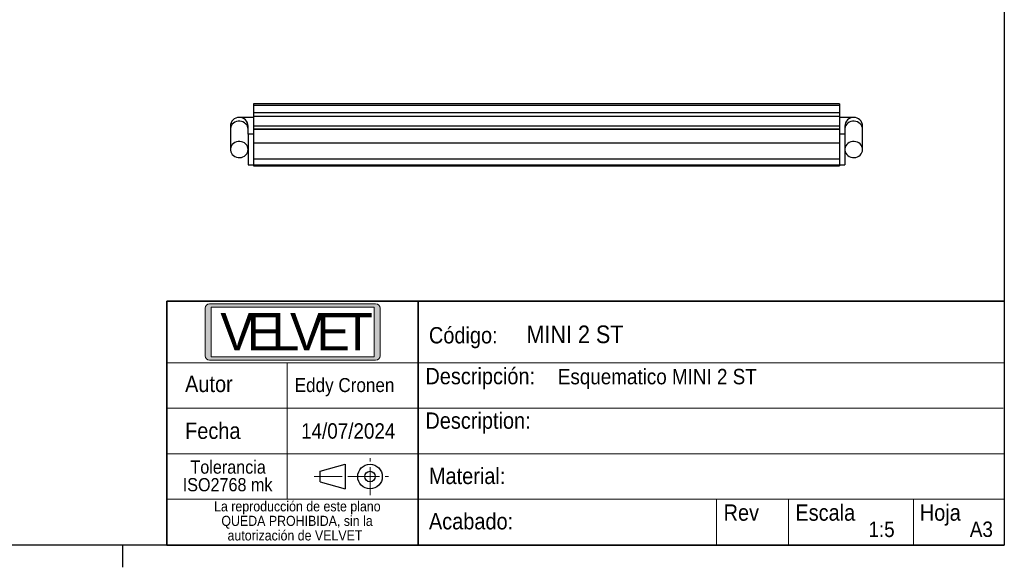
# Model space of a CAD drawing. Header units: millimetres. Extents: x 5 to 415, y 5 to 292.
# Tile 3 of 4: x 187 to 410, y 5 to 129. Entities that reach past the tile are written whole.
import ezdxf

# ---------------------------------------------------------------- set-up
doc = ezdxf.new("R2010")
doc.units = ezdxf.units.MM
doc.linetypes.add('SLD-Centrada-simple', pattern=[10.16, 6.35, -1.27, 1.27, -1.27])
doc.linetypes.add('SLD-Continua', pattern=[0])
doc.styles.add('SLDTEXTSTYLE0', font='GOTHIC.TTF', dxfattribs={"width": 0.913})
doc.styles.add('SLDTEXTSTYLE1', font='Bauhaus Hv BT')

msp = doc.modelspace()

# ---------------------------------------------------------------- hatches: boundary and pattern name
at = {"linetype": 'Continuous'}
h = msp.add_hatch(color=7, dxfattribs=at)
edge = h.paths.add_edge_path(flags=0)
edge.add_arc((229.6914, 53.0297), 1, 180, 270, ccw=False)
edge.add_line((228.6914, 53.0297), (228.6914, 63.8287))
edge.add_arc((229.6914, 63.8287), 1, 90, 180, ccw=False)
edge.add_line((229.6914, 64.8287), (267.38, 64.8287))
edge.add_arc((267.38, 63.8287), 1, 0, 90, ccw=False)
edge.add_line((268.38, 63.8287), (268.38, 53.0297))
edge.add_arc((267.38, 53.0297), 1, 270, 360, ccw=False)
edge.add_line((267.38, 52.0297), (229.6914, 52.0297))
h.paths.add_polyline_path([(267.041, 52.798), (267.041, 64.0688), (230.0416, 64.0688), (230.0416, 52.798)], flags=0)

# ---------------------------------------------------------------- linework, layer by layer
at = {"color": 7, "linetype": 'SLD-Continua', "lineweight": 25}
for p, q in [((410, 287), (410, 10)), ((372.6408, 110.2088), (239.6408, 110.2088)), ((239.6408, 110.2088), (239.6408, 109.8617)), ((239.6408, 109.8617), (372.6408, 109.8617)), ((239.6408, 109.8617), (239.6408, 108.2686)), ((372.6408, 110.2088), (372.6408, 109.8617)), ((372.6408, 109.8617), (372.6408, 108.2686)), ((239.6408, 108.2686), (372.6408, 108.2686)), ((239.6408, 108.2686), (239.6408, 107.4238)), ((239.6408, 107.4238), (372.6408, 107.4238)), ((239.6408, 107.4238), (239.6408, 105.2238)), ((372.6408, 108.2686), (372.6408, 107.4238)), ((372.6408, 107.4238), (372.6408, 105.2238)), ((234.4408, 105.1269), (234.4408, 104.4347)), ((239.6408, 107.1269), (236.4408, 107.1269)), ((238.4408, 104.4347), (238.4408, 105.1269)), ((239.6408, 105.2238), (372.6408, 105.2238)), ((239.6408, 105.2238), (239.6408, 104.5137)), ((239.6408, 105.2238), (372.6408, 105.2238)), ((298.7232, 105.2238), (299.46, 105.2238)), ((299.46, 105.2238), (300.7232, 105.2238)), ((300.7232, 105.2238), (301.46, 105.2238)), ((301.8285, 105.2238), (302.0702, 105.2238)), ((301.8285, 105.2238), (303.0916, 105.2238)), ((304.3548, 105.2238), (305.0801, 105.2238)), ((307.0653, 105.2238), (307.7758, 105.2238)), ((307.6706, 105.2238), (308.4535, 105.2238)), ((310.5127, 105.2238), (310.7544, 105.2238)), ((310.5127, 105.2238), (311.7758, 105.2238)), ((313.039, 105.2238), (313.7643, 105.2238)), ((315.7495, 105.2238), (316.46, 105.2238)), ((375.8408, 107.1269), (372.6408, 107.1269)), ((372.6408, 105.2238), (372.6408, 104.5137)), ((373.8408, 105.1269), (373.8408, 104.4347)), ((377.8408, 104.4347), (377.8408, 105.1269)), ((234.4408, 104.4347), (234.4408, 99.8269)), ((238.4408, 103.3269), (238.4408, 104.4347)), ((239.6408, 103.3269), (238.4408, 103.3269)), ((238.4408, 103.3269), (238.4408, 96.3269)), ((239.6408, 104.5137), (372.6408, 104.5137)), ((239.6408, 104.5137), (239.6408, 104.4152)), ((239.6408, 104.4152), (372.6408, 104.4152)), ((239.6408, 104.4152), (239.6408, 101.373)), ((372.6408, 104.5137), (372.6408, 104.4152)), ((372.6408, 104.4152), (372.6408, 101.373)), ((373.8408, 103.3269), (372.6408, 103.3269)), ((373.8408, 104.4347), (373.8408, 103.3269)), ((373.8408, 103.3269), (373.8408, 96.3269)), ((377.8408, 99.8269), (377.8408, 104.4347)), ((239.6408, 101.373), (372.6408, 101.373)), ((239.6408, 101.373), (239.6408, 101.3195)), ((239.6408, 101.3195), (372.6408, 101.3195)), ((239.6408, 101.3195), (239.6408, 97.7238)), ((372.6408, 101.373), (372.6408, 101.3195)), ((372.6408, 101.3195), (372.6408, 97.7238)), ((238.4408, 96.3269), (239.6408, 96.3269)), ((239.6408, 97.7238), (372.6408, 97.7238)), ((239.6408, 97.7238), (239.6408, 96.3269)), ((239.6408, 96.3269), (372.6408, 96.3269)), ((239.6408, 96.3269), (239.6408, 96.1269)), ((239.6408, 96.1269), (372.6408, 96.1269)), ((372.6408, 97.7238), (372.6408, 96.3269)), ((372.6408, 96.3269), (373.8408, 96.3269)), ((372.6408, 96.3269), (372.6408, 96.1269)), ((254.8244, 26.7881), (260.4387, 28.3922)), ((260.4387, 28.3922), (260.4386, 22.8087)), ((254.8244, 24.4128), (254.8244, 26.7881)), ((254.8244, 24.4128), (260.4386, 22.8087)), ((410, 10), (10, 10)), ((210, 4.999), (210, 10.001))]:
    msp.add_line(p, q, dxfattribs=at)
at = {"color": 7, "linetype": 'SLD-Continua', "lineweight": 35}
for p, q in [((220, 65.4299), (410, 65.4299)), ((220, 65.4299), (220, 10.0998)), ((277.0106, 65.4299), (277.0106, 10.0998)), ((410, 10), (220, 10))]:
    msp.add_line(p, q, dxfattribs=at)
at = {"color": 7, "linetype": 'SLD-Continua', "lineweight": 18}
for p, q in [((229.6914, 64.8287), (267.38, 64.8287)), ((228.6914, 63.8287), (228.6914, 53.0297)), ((230.0416, 64.0688), (267.041, 64.0688)), ((230.0416, 64.0688), (230.0416, 52.798)), ((267.041, 64.0688), (267.041, 52.798)), ((268.38, 63.8287), (268.38, 53.0297)), ((220, 51.4299), (410, 51.4299)), ((229.6914, 52.0297), (267.38, 52.0297)), ((230.0416, 52.798), (267.041, 52.798)), ((247.3192, 51.4299), (247.3192, 20.4374)), ((220, 41.0974), (280.9161, 41.0974)), ((280.9161, 41.0974), (409.7372, 41.0974)), ((220, 30.7674), (277.0106, 30.7674)), ((277.0106, 30.7674), (410, 30.7674)), ((220, 20.4374), (410, 20.4374)), ((344.6842, 20.4374), (344.6842, 10)), ((361.0293, 20.4374), (361.0293, 10.0998)), ((389.3883, 20.4374), (389.3883, 10.0998))]:
    msp.add_line(p, q, dxfattribs=at)
at = {"color": 7, "linetype": 'SLD-Centrada-simple', "lineweight": 18}
for p, q in [((266.103, 21.4128), (266.103, 29.7881)), ((253.4593, 25.6004), (261.8346, 25.6004)), ((261.9153, 25.6004), (270.2906, 25.6004))]:
    msp.add_line(p, q, dxfattribs=at)
at = {"color": 7, "linetype": 'SLD-Continua', "lineweight": 25, "flags": 128}
for points in [[(238.4408, 104.4347), (238.4046, 104.7805), (238.2975, 105.1138), (238.1233, 105.4225), (237.8883, 105.6955), (237.6009, 105.9229), (237.2716, 106.0966), (236.9123, 106.2102), (236.5359, 106.2596), (236.1562, 106.2431), (235.7866, 106.1612), (235.4408, 106.0169), (235.1311, 105.8155), (234.8687, 105.5641), (234.6631, 105.2719), (234.5218, 104.9495), (234.4498, 104.6084), (234.4408, 104.4347)], [(377.8408, 104.4347), (377.8046, 104.7805), (377.6975, 105.1138), (377.5233, 105.4225), (377.2883, 105.6955), (377.0009, 105.9229), (376.6716, 106.0966), (376.3123, 106.2102), (375.9359, 106.2596), (375.5562, 106.2431), (375.1866, 106.1612), (374.8408, 106.0169), (374.5311, 105.8155), (374.2687, 105.5641), (374.0631, 105.2719), (373.9218, 104.9495), (373.8498, 104.6084), (373.8408, 104.4347)], [(238.4408, 99.8269), (238.4046, 100.1727), (238.2975, 100.5059), (238.1233, 100.8146), (237.8883, 101.0876), (237.6009, 101.3151), (237.2716, 101.4888), (236.9123, 101.6024), (236.5359, 101.6518), (236.1562, 101.6353), (235.7866, 101.5534), (235.4408, 101.4091), (235.1311, 101.2076), (234.8687, 100.9563), (234.6631, 100.6641), (234.5218, 100.3416), (234.4498, 100.0006), (234.4498, 99.6532), (234.5218, 99.3122), (234.6631, 98.9897), (234.8687, 98.6975), (235.1311, 98.4462), (235.4408, 98.2447), (235.7866, 98.1004), (236.1562, 98.0185), (236.5359, 98.002), (236.9123, 98.0514), (237.2716, 98.165), (237.6009, 98.3387), (237.8883, 98.5662), (238.1233, 98.8392), (238.2975, 99.1479), (238.4046, 99.4811), (238.4408, 99.8269)], [(377.8408, 99.8269), (377.8046, 100.1727), (377.6975, 100.5059), (377.5233, 100.8146), (377.2883, 101.0876), (377.0009, 101.3151), (376.6716, 101.4888), (376.3123, 101.6024), (375.9359, 101.6518), (375.5562, 101.6353), (375.1866, 101.5534), (374.8408, 101.4091), (374.5311, 101.2076), (374.2687, 100.9563), (374.0631, 100.6641), (373.9218, 100.3416), (373.8498, 100.0006), (373.8498, 99.6532), (373.9218, 99.3122), (374.0631, 98.9897), (374.2687, 98.6975), (374.5311, 98.4462), (374.8408, 98.2447), (375.1866, 98.1004), (375.5562, 98.0185), (375.9359, 98.002), (376.3123, 98.0514), (376.6716, 98.165), (377.0009, 98.3387), (377.2883, 98.5662), (377.5233, 98.8392), (377.6975, 99.1479), (377.8046, 99.4811), (377.8408, 99.8269)]]:
    msp.add_lwpolyline(points, dxfattribs=at)
at = {"color": 7, "linetype": 'SLD-Continua', "lineweight": 25}
for radius in [2.7918, 1.1965]:
    msp.add_circle((266.103, 25.6004), radius, dxfattribs=at)
for centre, start, end in [((236.4408, 105.1269), 0, 180), ((375.8408, 105.1269), 90, 180), ((375.8408, 105.1269), 0, 90)]:
    msp.add_arc(centre, 2, start, end, dxfattribs=at)
at = {"color": 7, "linetype": 'SLD-Continua', "lineweight": 18}
for centre, start, end in [((229.6914, 63.8287), 90, 180), ((267.38, 63.8287), 0, 90), ((229.6914, 53.0297), 180, 270), ((267.38, 53.0297), 270, 0)]:
    msp.add_arc(centre, 1, start, end, dxfattribs=at)
at = {"color": 7, "linetype": 'SLD-Continua', "lineweight": 25}
for points, knots in [([(302.0702, 105.2238), (302.1056, 105.2238), (302.1742, 105.2238), (302.2737, 105.2238), (302.3668, 105.2238), (302.4529, 105.2238), (302.5323, 105.2238), (302.6048, 105.2238), (302.6705, 105.2238), (302.7485, 105.2238), (302.8372, 105.2238), (302.9324, 105.2238), (303.0172, 105.2238), (303.0625, 105.2238), (303.0859, 105.2238)], [0, 0, 0, 0, 0.09137385, 0.17714393, 0.25742841, 0.33236133, 0.40129015, 0.46520457, 0.52435845, 0.57815667, 0.68018493, 0.7831747, 0.88841916, 1, 1, 1, 1]), ([(303.0916, 105.2238), (303.1112, 105.2238), (303.2428, 105.2238), (303.3606, 105.2238), (303.4609, 105.2238)], [0, 0, 0, 0, 0.14890959, 1, 1, 1, 1]), ([(303.4609, 105.2238), (303.4957, 105.2238), (303.5646, 105.2238), (303.662, 105.2238), (303.7535, 105.2238), (303.8391, 105.2238), (303.9192, 105.2238), (303.9922, 105.2238), (304.06, 105.2238), (304.1216, 105.2238), (304.1763, 105.2238), (304.2246, 105.2238), (304.2646, 105.2238), (304.2978, 105.2238), (304.3233, 105.2238), (304.3409, 105.2238), (304.3534, 105.2238), (304.3543, 105.2238), (304.3548, 105.2238)], [0, 0, 0, 0, 0.06437995, 0.12734153, 0.18969294, 0.25166751, 0.31350281, 0.37518581, 0.43688011, 0.49915466, 0.56167903, 0.62338321, 0.68528607, 0.74685461, 0.80914454, 0.8720023, 0.93529084, 1, 1, 1, 1]), ([(305.0801, 105.2238), (305.0895, 105.2238), (305.1078, 105.2238), (305.1417, 105.2238), (305.1796, 105.2238), (305.2201, 105.2238), (305.2658, 105.2238), (305.3139, 105.2238), (305.367, 105.2238), (305.4238, 105.2238), (305.4861, 105.2238), (305.5532, 105.2238), (305.6264, 105.2238), (305.7053, 105.2238), (305.7899, 105.2238), (305.8806, 105.2238), (305.9768, 105.2238), (306.0428, 105.2238), (306.0768, 105.2238)], [0, 0, 0, 0, 0.081233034, 0.157375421, 0.229200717, 0.296767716, 0.360120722, 0.41986462, 0.476301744, 0.530447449, 0.58292822, 0.636714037, 0.690912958, 0.746877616, 0.805823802, 0.867413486, 0.931655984, 1, 1, 1, 1]), ([(306.0768, 105.2238), (306.11, 105.2238), (306.1749, 105.2238), (306.2695, 105.2238), (306.3588, 105.2238), (306.4422, 105.2238), (306.5206, 105.2238), (306.5937, 105.2238), (306.6602, 105.2238), (306.7224, 105.2238), (306.7784, 105.2238), (306.8314, 105.2238), (306.8807, 105.2238), (306.925, 105.2238), (306.9659, 105.2238), (307.0037, 105.2238), (307.0376, 105.2238), (307.0559, 105.2238), (307.0653, 105.2238)], [0, 0, 0, 0, 0.06703754, 0.13106185, 0.19188112, 0.25006723, 0.30632162, 0.36080112, 0.41440119, 0.46715365, 0.52119239, 0.57792168, 0.6382779, 0.70169593, 0.76961272, 0.84180985, 0.91834643, 1, 1, 1, 1]), ([(308.4535, 105.2238), (308.5143, 105.2238), (308.6325, 105.2238), (308.8035, 105.2238), (308.9625, 105.2238), (309.1089, 105.2238), (309.2436, 105.2238), (309.3658, 105.2238), (309.4755, 105.2238), (309.5737, 105.2238), (309.6591, 105.2238), (309.7328, 105.2238), (309.7954, 105.2238), (309.8463, 105.2238), (309.8858, 105.2238), (309.9129, 105.2238), (309.9308, 105.2238), (309.9327, 105.2238), (309.9337, 105.2238)], [0, 0, 0, 0, 0.07754574, 0.15046746, 0.21848365, 0.28267072, 0.34274571, 0.4002073, 0.45502097, 0.50857371, 0.56169796, 0.61555597, 0.67147919, 0.72976326, 0.79110023, 0.85642798, 0.92594376, 1, 1, 1, 1]), ([(310.7544, 105.2238), (310.7898, 105.2238), (310.8584, 105.2238), (310.9579, 105.2238), (311.051, 105.2238), (311.1371, 105.2238), (311.2165, 105.2238), (311.2891, 105.2238), (311.3547, 105.2238), (311.4327, 105.2238), (311.5214, 105.2238), (311.6166, 105.2238), (311.7014, 105.2238), (311.7467, 105.2238), (311.7701, 105.2238)], [0, 0, 0, 0, 0.09137385, 0.17714393, 0.25742841, 0.33236133, 0.40129015, 0.46520457, 0.52435845, 0.57815667, 0.68018493, 0.7831747, 0.88841916, 1, 1, 1, 1]), ([(311.7758, 105.2238), (311.7954, 105.2238), (311.927, 105.2238), (312.0448, 105.2238), (312.1451, 105.2238)], [0, 0, 0, 0, 0.14890959, 1, 1, 1, 1]), ([(312.1451, 105.2238), (312.1799, 105.2238), (312.2488, 105.2238), (312.3462, 105.2238), (312.4377, 105.2238), (312.5234, 105.2238), (312.6034, 105.2238), (312.6764, 105.2238), (312.7442, 105.2238), (312.8058, 105.2238), (312.8605, 105.2238), (312.9088, 105.2238), (312.9488, 105.2238), (312.982, 105.2238), (313.0075, 105.2238), (313.0251, 105.2238), (313.0376, 105.2238), (313.0385, 105.2238), (313.039, 105.2238)], [0, 0, 0, 0, 0.06437995, 0.12734153, 0.18969294, 0.25166751, 0.31350281, 0.37518581, 0.43688011, 0.49915466, 0.56167903, 0.62338321, 0.68528607, 0.74685461, 0.80914454, 0.8720023, 0.93529084, 1, 1, 1, 1]), ([(313.7643, 105.2238), (313.7737, 105.2238), (313.792, 105.2238), (313.8259, 105.2238), (313.8638, 105.2238), (313.9044, 105.2238), (313.95, 105.2238), (313.9981, 105.2238), (314.0512, 105.2238), (314.108, 105.2238), (314.1703, 105.2238), (314.2374, 105.2238), (314.3106, 105.2238), (314.3895, 105.2238), (314.4741, 105.2238), (314.5648, 105.2238), (314.661, 105.2238), (314.727, 105.2238), (314.761, 105.2238)], [0, 0, 0, 0, 0.08123303, 0.15737542, 0.22920072, 0.29676772, 0.36012072, 0.41986462, 0.47630174, 0.53044745, 0.58292822, 0.63671404, 0.69091296, 0.74687762, 0.8058238, 0.86741349, 0.93165598, 1, 1, 1, 1]), ([(314.761, 105.2238), (314.7942, 105.2238), (314.8591, 105.2238), (314.9537, 105.2238), (315.043, 105.2238), (315.1264, 105.2238), (315.2048, 105.2238), (315.2779, 105.2238), (315.3444, 105.2238), (315.4066, 105.2238), (315.4627, 105.2238), (315.5156, 105.2238), (315.5649, 105.2238), (315.6092, 105.2238), (315.6501, 105.2238), (315.6879, 105.2238), (315.7218, 105.2238), (315.7401, 105.2238), (315.7495, 105.2238)], [0, 0, 0, 0, 0.06703754, 0.13106185, 0.19188112, 0.25006723, 0.30632162, 0.36080112, 0.41440119, 0.46715365, 0.52119239, 0.57792168, 0.6382779, 0.70169593, 0.76961272, 0.84180985, 0.91834643, 1, 1, 1, 1])]:
    msp.add_open_spline(points, degree=3, knots=knots, dxfattribs=at)

# ---------------------------------------------------------------- texts
at = {"color": 7, "linetype": 'Continuous', "lineweight": 0}
for s, insert, char_height, attachment_point, style in [('V', (232.1583, 62.6895), 8.4667, 1, 'SLDTEXTSTYLE1'), ('E', (238.1799, 62.6895), 8.4667, 1, 'SLDTEXTSTYLE1'), ('L', (243.7516, 62.6895), 8.4667, 1, 'SLDTEXTSTYLE1'), ('V', (247.9607, 62.693), 8.4667, 1, 'SLDTEXTSTYLE1'), ('E', (253.9748, 62.693), 8.4667, 1, 'SLDTEXTSTYLE1'), ('T', (259.815, 62.693), 8.4667, 1, 'SLDTEXTSTYLE1'), ('Código:', (279.4678, 59.5274), 3.70417, 1, 'SLDTEXTSTYLE0'), ('MINI 2 ST', (301.6147, 59.8848), 4, 1, 'SLDTEXTSTYLE0'), ('Descripción:', (278.67, 50.2506), 3.704167, 1, 'SLDTEXTSTYLE0'), ('Esquematico MINI 2 ST', (308.7173, 50.0351), 3.5, 1, 'SLDTEXTSTYLE0'), ('Autor', (224.1534, 48.4778), 3.70417, 1, 'SLDTEXTSTYLE0'), ('Eddy Cronen', (249.0143, 47.9577), 3.175, 1, 'SLDTEXTSTYLE0'), ('Description:', (278.67, 40.1547), 3.704167, 1, 'SLDTEXTSTYLE0'), ('Fecha', (224.1534, 37.8459), 3.70417, 1, 'SLDTEXTSTYLE0'), ('14/07/2024', (261.1624, 37.6966), 3.5, 2, 'SLDTEXTSTYLE0'), ('Tolerancia', (233.9157, 29.2523), 3, 2, 'SLDTEXTSTYLE0'), ('Material:', (279.4678, 27.5987), 3.70417, 1, 'SLDTEXTSTYLE0'), ('ISO2768 mk', (233.7941, 25.2523), 3, 2, 'SLDTEXTSTYLE0'), ('La reproducción de este plano ', (249.6166, 19.9945), 2.3, 2, 'SLDTEXTSTYLE0'), ('Rev', (346.3154, 19.2778), 3.70417, 1, 'SLDTEXTSTYLE0'), ('Escala', (362.5991, 19.2778), 3.70417, 1, 'SLDTEXTSTYLE0'), ('Hoja', (390.8273, 19.2778), 3.70417, 1, 'SLDTEXTSTYLE0'), ('QUEDA PROHIBIDA, sin la ', (249.5489, 16.6945), 2.3, 2, 'SLDTEXTSTYLE0'), ('Acabado:', (279.4678, 17.3098), 3.70417, 1, 'SLDTEXTSTYLE0'), ('autorización de VELVET', (249.0839, 13.3945), 2.3, 2, 'SLDTEXTSTYLE0'), ('1:5', (379.1878, 15.3745), 3.5, 1, 'SLDTEXTSTYLE0'), ('A3', (402.1782, 15.392), 3.5, 1, 'SLDTEXTSTYLE0')]:
    msp.add_mtext(s, dxfattribs=dict(at, insert=insert, char_height=char_height, attachment_point=attachment_point, style=style))

doc.saveas('drawing.dxf')
